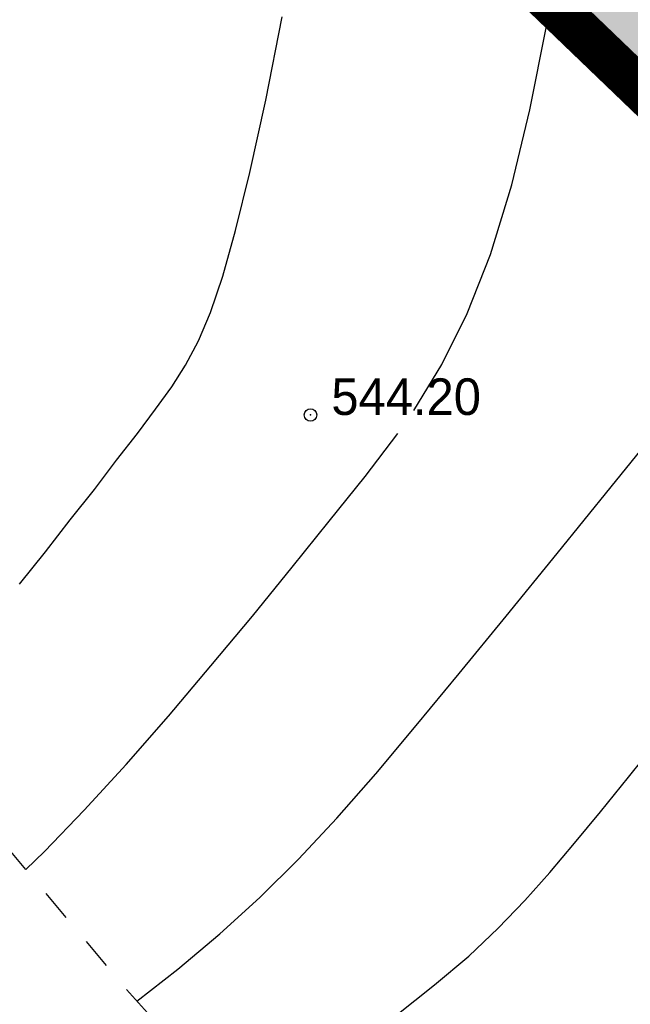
# Model space of a CAD drawing. Extents: x 0 to 363660, y 0 to 4201329.
# Tile 193 of 256: x 360266 to 360280, y 4200446 to 4200469. Entities that reach past the tile are written whole.
import ezdxf

# ---------------------------------------------------------------- set-up
doc = ezdxf.new("R2010")
doc.units = 0
doc.header["$LTSCALE"] = 0.5
doc.header["$MEASUREMENT"] = 0
doc.header["$PDMODE"] = 32
doc.header["$PDSIZE"] = 0.3
for name, pattern in [('CONTI', [0]), ('GOST2.303 6', [12, 8, -1.5, 1, -1.5]), ('Д_ТРОТ_ТРУБА', [3, 1.5, -1.5])]:
    doc.linetypes.add(name, pattern=pattern)
for name, color, linetype in [('(004) Точки рельефа', 7, 'Continuous'), ('(025) Дорога', 7, 'Continuous'), ('GORIZDEFAULT', 32, 'CONTI'), ('PI_TTDEFAULT', 5, 'CONTI')]:
    doc.layers.add(name, color=color, linetype=linetype)
doc.layers.add('(032) Горизонтали утолщенные', color=32, linetype='Continuous', lineweight=30)
doc.layers.add('.', color=7, linetype='Continuous', lineweight=15)
doc.styles.add('D-431', font='d431.ttf')

# ---------------------------------------------------------------- blocks, each defined once
blk = doc.blocks.new('gergrgrre')
at = {"layer": '(025) Дорога', "linetype": 'Д_ТРОТ_ТРУБА', "flags": 128}
blk.add_lwpolyline([(360044.195, 4200796.012), (360041.816, 4200791.773), (360042.358, 4200788.304), (360046.087, 4200780.21), (360059.012, 4200755.887), (360082.266, 4200713.415), (360119.837, 4200651.911), (360154.248, 4200588.273), (360168.952, 4200565.337), (360182.618, 4200547.766), (360213.043, 4200512.044), (360268.283, 4200446.262), (360308.926, 4200401.534), (360387.369, 4200322.593), (360428.116, 4200283.497), (360457.116, 4200256.42), (360464.886, 4200245.444), (360476.507, 4200228.263), (360489.06, 4200214.493), (360499.065, 4200202.984)], dxfattribs=at)
at = {"layer": '(032) Горизонтали утолщенные', "color": 32}
for points in [[(360275.16, 4200460.11, 544), (360275.83, 4200461.21, 544), (360276.44, 4200462.43, 544), (360277, 4200463.84, 544), (360277.51, 4200465.5, 544), (360277.94, 4200467.3, 544), (360278.34, 4200469.3, 544), (360278.7, 4200471.4, 544), (360279.01, 4200473.52, 544), (360279.27, 4200475.57, 544), (360279.48, 4200477.48, 544), (360279.63, 4200479.15, 544), (360279.72, 4200480.52, 544), (360279.75, 4200481.61, 544), (360279.75, 4200482.46, 544), (360279.71, 4200483.11, 544), (360279.66, 4200483.6, 544), (360279.59, 4200483.98, 544), (360279.53, 4200484.28, 544), (360279.51, 4200484.34, 544), (360279.5, 4200484.41, 544)], [(360265.877, 4200449.127, 544), (360266.33, 4200449.56, 544), (360267.28, 4200450.55, 544), (360268.28, 4200451.64, 544), (360269.29, 4200452.8, 544), (360270.31, 4200454, 544), (360271.3, 4200455.19, 544), (360272.25, 4200456.36, 544), (360273.14, 4200457.46, 544), (360274, 4200458.53, 544), (360274.78, 4200459.56, 544)]]:
    blk.add_polyline3d(points, dxfattribs=at)
at = {"layer": 'GORIZDEFAULT', "color": 32}
for points in [[(360271.154, 4200443.103, 543), (360272.39, 4200443.94, 543), (360273.61, 4200444.8, 543), (360274.72, 4200445.62, 543), (360275.66, 4200446.37, 543), (360276.48, 4200447.06, 543), (360277.18, 4200447.73, 543), (360277.82, 4200448.39, 543), (360278.42, 4200449.06, 543), (360279.01, 4200449.76, 543), (360279.63, 4200450.51, 543), (360280.3, 4200451.34, 543), (360281.02, 4200452.23, 543)], [(360265.73, 4200455.95, 544.5), (360266.35, 4200456.73, 544.5), (360266.94, 4200457.49, 544.5), (360267.52, 4200458.22, 544.5), (360268.05, 4200458.92, 544.5), (360268.55, 4200459.56, 544.5), (360268.98, 4200460.14, 544.5), (360269.37, 4200460.67, 544.5), (360269.7, 4200461.19, 544.5), (360270.01, 4200461.77, 544.5), (360270.3, 4200462.45, 544.5), (360270.59, 4200463.32, 544.5), (360270.9, 4200464.41, 544.5), (360271.24, 4200465.8, 544.5), (360271.62, 4200467.53, 544.5), (360272.01, 4200469.52, 544.5)], [(360268.537, 4200445.982, 543.5), (360269.52, 4200446.75, 543.5), (360270.52, 4200447.59, 543.5), (360271.48, 4200448.46, 543.5), (360272.4, 4200449.38, 543.5), (360273.32, 4200450.36, 543.5), (360274.25, 4200451.42, 543.5), (360275.22, 4200452.57, 543.5), (360276.25, 4200453.82, 543.5), (360277.37, 4200455.19, 543.5), (360278.59, 4200456.69, 543.5), (360279.88, 4200458.28, 543.5), (360281.18, 4200459.88, 543.5)]]:
    blk.add_polyline3d(points, dxfattribs=at)
at = {"layer": 'PI_TTDEFAULT', "color": 5}
blk.add_point((360272.69, 4200460, 544.2), dxfattribs=at)
at = {"layer": '(004) Точки рельефа', "style": 'D-431'}
blk.add_text('544.20', height=0.875, dxfattribs=at).set_placement((360273.19, 4200460))

msp = doc.modelspace()

# ---------------------------------------------------------------- hatches: boundary and pattern name
at = {"layer": '.', "ltscale": 0.149071}
h = msp.add_hatch(color=256, dxfattribs=at)
h.dxf.hatch_style = 1
h.set_gradient(color1=(255, 255, 255), tint=1)
h.paths.add_polyline_path([(359890.241, 4200193.891), (361190.241, 4200193.891), (361190.241, 4201328.891), (359890.241, 4201328.891)])
h.paths.add_polyline_path([(359905.241, 4201313.891), (361175.241, 4201313.891), (361175.241, 4200208.891), (359905.241, 4200208.891)], flags=16)
h = msp.add_hatch(color=256, dxfattribs=at)
h.dxf.hatch_style = 1
h.set_gradient(color1=(51, 204, 0), color2=(51, 204, 0), tint=1)
edge = h.paths.add_edge_path()
edge.add_line((361134.955, 4200608.327), (360514.494, 4200266.411))
edge.add_arc((360509.185, 4200276.045), 11, 226.1663, 298.8577, ccw=False)
edge.add_line((360501.567, 4200268.11), (360238.667, 4200520.519))
edge.add_line((360238.667, 4200520.519), (360063.771, 4200791.021))
edge.add_line((360063.771, 4200791.021), (360055.869, 4200786.666))
edge.add_line((360055.869, 4200786.666), (360231.678, 4200514.752))
edge.add_line((360231.678, 4200514.752), (360505.949, 4200251.426))
edge.add_line((360505.949, 4200251.426), (361159.312, 4200611.473))
edge.add_line((361159.312, 4200611.473), (360747.942, 4201168.046))
edge.add_line((360747.942, 4201168.046), (360739.99, 4201163.663))
edge.add_line((360739.99, 4201163.663), (361138.492, 4200624.499))
edge.add_arc((361129.646, 4200617.961), 11, -61.1423, 36.4685, ccw=False)
h.paths.add_polyline_path([(360635.673, 4200691.995), (360780.102, 4200429.905), (360566.526, 4200312.211), (360568.119, 4200309.29), (360507.955, 4200275.985), (360501.782, 4200287.198), (360494.307, 4200283.398), (360465.92, 4200310.652), (360492.99, 4200325.73), (360496.558, 4200319.096), (360521.869, 4200333.03), (360529.686, 4200318.832), (360555.304, 4200332.783), (360566.527, 4200312.211), (360586.689, 4200323.322), (360558.05, 4200375.292), (360464.998, 4200324.014), (360283.729, 4200498.05)], flags=16)
edge = h.paths.add_edge_path(flags=17)
edge.add_line((361133.667, 4200620.933), (360949.42, 4200870.214))
edge.add_arc((360945.4, 4200867.242), 5, 36.4685, 118.8577)
edge.add_line((360942.986, 4200871.621), (360648.845, 4200709.53))
edge.add_arc((360651.259, 4200705.151), 5, 118.8577, 208.8577)
edge.add_line((360646.88, 4200702.738), (360795.17, 4200433.642))
edge.add_arc((360799.549, 4200436.055), 5, 208.8577, 298.8577)
edge.add_line((360801.962, 4200431.676), (361132.059, 4200613.582))
edge.add_arc((361129.646, 4200617.961), 5, 298.8577, 396.4685)
h.paths.add_polyline_path([(360656.693, 4200703.578), (360944.264, 4200862.049), (361123.713, 4200619.259), (360801.122, 4200441.489)], flags=16)
edge = h.paths.add_edge_path(flags=17)
edge.add_line((360789.915, 4200430.746), (360641.624, 4200699.842))
edge.add_arc((360637.246, 4200697.429), 5, 28.8634, 118.8577)
edge.add_line((360634.832, 4200701.808), (360274.624, 4200503.308))
edge.add_arc((360277.037, 4200498.929), 5, 118.8577, 226.1663)
edge.add_line((360273.574, 4200495.323), (360505.722, 4200272.438))
edge.add_arc((360509.185, 4200276.045), 5, 226.1663, 298.8577)
edge.add_line((360511.598, 4200271.666), (360519.249, 4200275.882))
edge.add_line((360519.249, 4200275.882), (360524.504, 4200278.777))
edge.add_line((360524.504, 4200278.777), (360787.949, 4200423.954))
edge.add_arc((360785.536, 4200428.333), 5, 298.8577, 388.8577)
edge = h.paths.add_edge_path(flags=17)
edge.add_arc((360385.769, 4200927.93), 5, 28.8577, 118.8577)
edge.add_line((360383.356, 4200932.309), (360379.852, 4200930.379))
edge.add_line((360379.852, 4200930.379), (360528.625, 4200660.407))
edge.add_line((360528.625, 4200660.407), (360265.595, 4200515.46))
edge.add_line((360265.595, 4200515.46), (360250.316, 4200530.13))
edge.add_line((360250.316, 4200530.13), (360093.542, 4200772.602))
edge.add_line((360093.542, 4200772.602), (360090.338, 4200770.837))
edge.add_arc((360092.751, 4200766.458), 5, 118.8577, 212.8852)
edge.add_line((360088.552, 4200763.743), (360240.685, 4200528.449))
edge.add_line((360240.685, 4200528.449), (360243.327, 4200524.363))
edge.add_line((360243.327, 4200524.363), (360261.485, 4200506.929))
edge.add_arc((360264.948, 4200510.536), 5, 226.1663, 298.8577)
edge.add_line((360267.361, 4200506.157), (360536.472, 4200654.455))
edge.add_arc((360534.059, 4200658.834), 5, 298.8592, 388.857)
edge.add_line((360538.438, 4200661.247), (360390.148, 4200930.343))
edge = h.paths.add_edge_path(flags=17)
edge.add_line((360749.145, 4201133.884), (360745.026, 4201131.614))
edge.add_line((360745.026, 4201131.614), (360929.872, 4200881.521))
edge.add_line((360929.872, 4200881.521), (360645.109, 4200724.598))
edge.add_line((360645.109, 4200724.598), (360496.336, 4200994.569))
edge.add_line((360496.336, 4200994.569), (360492.833, 4200992.639))
edge.add_arc((360495.246, 4200988.26), 5, 118.8577, 208.8585)
edge.add_line((360490.867, 4200985.847), (360639.157, 4200716.751))
edge.add_arc((360643.536, 4200719.164), 5, 208.8577, 298.8514)
edge.add_line((360645.949, 4200714.785), (360938.218, 4200875.845))
edge.add_arc((360935.805, 4200880.224), 5, 298.8577, 396.4685)
edge.add_line((360939.826, 4200883.196), (360755.579, 4201132.477))
edge.add_arc((360751.558, 4201129.505), 5, 36.4694, 118.8577)

# ---------------------------------------------------------------- linework, layer by layer
at = {"ltscale": 0.149071, "const_width": 0.1}
msp.add_lwpolyline([(360052.603, 4200791.717), (360231.678, 4200514.752), (360505.949, 4200251.426), (361159.312, 4200611.473), (360744.344, 4201172.914)], dxfattribs=at)
at = {"color": 1, "linetype": 'GOST2.303 6', "lineweight": 30, "const_width": 1.035}
msp.add_lwpolyline([(360055.869, 4200786.666), (360747.942, 4201168.046), (361159.312, 4200611.473), (360505.949, 4200251.426), (360231.678, 4200514.752)], close=True, dxfattribs=at)

# ---------------------------------------------------------------- block references
at = {"linetype": 'Continuous'}
msp.add_blockref('gergrgrre', (0, 0), dxfattribs=at)

doc.saveas('drawing.dxf')
